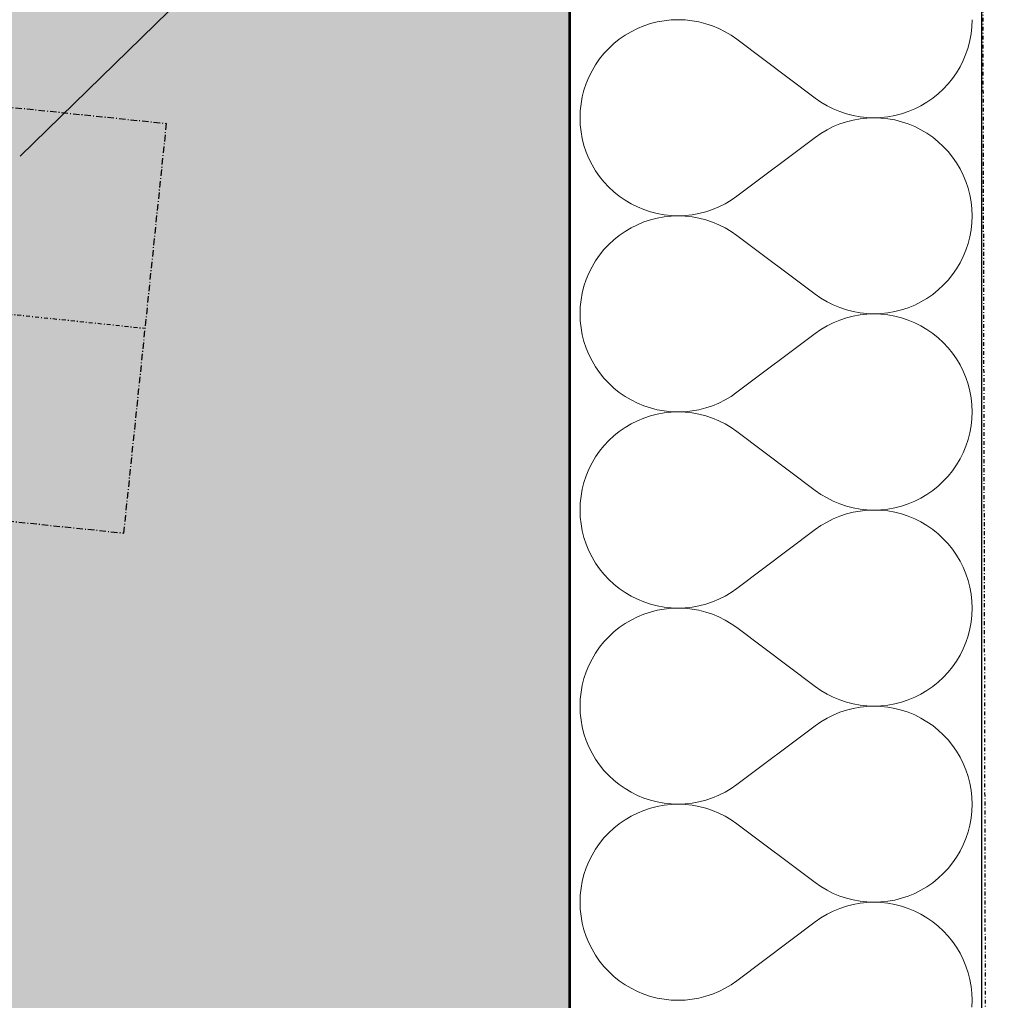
# Model space of a CAD drawing. Header units: millimetres. Extents: x -24674 to 2959, y -2716 to 20653.
# Tile 121 of 161: x -536 to -153, y 7390 to 7771. Entities that reach past the tile are written whole.
import ezdxf

# ---------------------------------------------------------------- set-up
doc = ezdxf.new("R2010")
doc.units = ezdxf.units.MM
doc.header["$MEASUREMENT"] = 0
for name, pattern in [('Wipeout_Contour', [1000, 0, -1000]), ('Čerchovaná', [450, 200, -117.5, 15, -117.5]), ('Čerchovaná M', [4.5, 2.5, -0.85, 0.3, -0.85]), ('Čerchovaná S', [3.5, 1.5, -0.85, 0.3, -0.85])]:
    doc.linetypes.add(name, pattern=pattern)
for name, color, linetype in [('9._POHLED ZÁPADNÍ_1_2D prvky - obecné', 7, 'Continuous'), ('9._POHLED ZÁPADNÍ_1_Nové_Konstrukce - krov', 7, 'Continuous'), ('9._POHLED ZÁPADNÍ_1_Nové_Konstrukce - nosné', 7, 'Continuous'), ('9._POHLED ZÁPADNÍ_1_Nové_Konstrukce – Dělicí čáry vrstev', 7, 'Continuous'), ('9._POHLED ZÁPADNÍ_1_Nové_Výplně - Povrchové', 7, 'Continuous'), ('9._POHLED ZÁPADNÍ_1_Nové_Výplně – Řezové', 7, 'Continuous'), ('9._POHLED ZÁPADNÍ_1_VÝTAH VAR 1', 7, 'Continuous')]:
    doc.layers.add(name, color=color, linetype=linetype)

# ---------------------------------------------------------------- blocks, each defined once
blk = doc.blocks.new('*X22', base_point=(-27719.5, -6043.99))
at = {"layer": '9._POHLED ZÁPADNÍ_1_Nové_Výplně – Řezové', "color": 21, "linetype": 'Continuous', "lineweight": 20, "true_color": 0xffaaaa}
for p, q in [((-256.93, 7763.81), (-226.46, 7740.95)), ((-256.93, 7702.86), (-226.46, 7725.71)), ((-256.93, 7687.62), (-226.46, 7664.76)), ((-256.93, 7626.67), (-226.46, 7649.52)), ((-256.93, 7611.43), (-226.46, 7588.57)), ((-256.93, 7550.48), (-226.46, 7573.33)), ((-256.93, 7535.24), (-226.46, 7512.38)), ((-256.93, 7474.29), (-226.46, 7497.14)), ((-256.93, 7459.05), (-226.46, 7436.19)), ((-256.93, 7398.1), (-226.46, 7420.95))]:
    blk.add_line(p, q, dxfattribs=at)
for centre, start, end in [((-279.79, 7733.33), 53.1301, 306.8699), ((-203.6, 7771.43), 233.1301, 0), ((-203.6, 7695.24), 0, 126.8699), ((-279.79, 7657.14), 53.1301, 306.8699), ((-203.6, 7695.24), 233.1301, 0), ((-203.6, 7619.05), 0, 126.8699), ((-279.79, 7580.95), 53.1301, 306.8699), ((-203.6, 7619.05), 233.1301, 0), ((-203.6, 7542.86), 0, 126.8699), ((-279.79, 7504.76), 53.1301, 306.8699), ((-203.6, 7542.86), 233.1301, 0), ((-203.6, 7466.67), 0, 126.8699), ((-279.79, 7428.57), 53.1301, 306.8699), ((-203.6, 7466.67), 233.1301, 0), ((-203.6, 7390.48), 0, 126.8699), ((-203.6, 7390.48), 233.1301, 0)]:
    blk.add_arc(centre, 38.1, start, end, dxfattribs=at)
blk = doc.blocks.new('*X23', base_point=(-27719.5, -6043.99))
at = {"layer": '9._POHLED ZÁPADNÍ_1_Nové_Výplně – Řezové', "color": 21, "linetype": 'Continuous', "lineweight": 20, "true_color": 0xffaaaa}
for p, q in [((-290.5, 7769.89), (-293.08, 7769.03)), ((-287.87, 7770.56), (-290.5, 7769.89)), ((-285.19, 7771.04), (-287.87, 7770.56)), ((-282.48, 7771.33), (-285.19, 7771.04)), ((-279.76, 7771.43), (-282.48, 7771.33)), ((-277.05, 7771.33), (-279.76, 7771.43)), ((-274.34, 7771.04), (-277.05, 7771.33)), ((-271.66, 7770.55), (-274.34, 7771.04)), ((-269.03, 7769.88), (-271.66, 7770.55)), ((-266.45, 7769.02), (-269.03, 7769.88)), ((-165.6, 7768.71), (-165.5, 7771.43)), ((-298.03, 7766.78), (-300.37, 7765.39)), ((-295.6, 7767.99), (-298.03, 7766.78)), ((-293.08, 7769.03), (-295.6, 7767.99)), ((-263.93, 7767.97), (-266.45, 7769.02)), ((-261.5, 7766.75), (-263.93, 7767.97)), ((-259.16, 7765.36), (-261.5, 7766.75)), ((-166.37, 7763.33), (-165.89, 7766)), ((-165.89, 7766), (-165.6, 7768.71)), ((-304.73, 7762.13), (-306.72, 7760.28)), ((-302.61, 7763.84), (-304.73, 7762.13)), ((-300.37, 7765.39), (-302.61, 7763.84)), ((-256.93, 7763.81), (-259.16, 7765.36)), ((-256.93, 7763.81), (-226.46, 7740.95)), ((-167.05, 7760.69), (-166.37, 7763.33)), ((-308.57, 7758.29), (-310.28, 7756.17)), ((-306.72, 7760.28), (-308.57, 7758.29)), ((-168.95, 7755.6), (-167.91, 7758.11)), ((-167.91, 7758.11), (-167.05, 7760.69)), ((-310.28, 7756.17), (-311.83, 7753.94)), ((-170.17, 7753.16), (-168.95, 7755.6)), ((-313.22, 7751.6), (-314.44, 7749.16)), ((-311.83, 7753.94), (-313.22, 7751.6)), ((-173.11, 7748.59), (-171.56, 7750.83)), ((-171.56, 7750.83), (-170.17, 7753.16)), ((-315.48, 7746.65), (-316.34, 7744.07)), ((-314.44, 7749.16), (-315.48, 7746.65)), ((-176.67, 7744.48), (-174.81, 7746.47)), ((-174.81, 7746.47), (-173.11, 7748.59)), ((-316.34, 7744.07), (-317.01, 7741.43)), ((-180.78, 7740.92), (-178.66, 7742.63)), ((-178.66, 7742.63), (-176.67, 7744.48)), ((-317.5, 7738.76), (-317.79, 7736.05)), ((-317.01, 7741.43), (-317.5, 7738.76)), ((-226.46, 7740.95), (-224.22, 7739.4)), ((-224.22, 7739.4), (-221.88, 7738.01)), ((-185.36, 7737.99), (-183.02, 7739.37)), ((-183.02, 7739.37), (-180.78, 7740.92)), ((-317.79, 7736.05), (-317.88, 7733.33)), ((-221.88, 7738.01), (-219.45, 7736.79)), ((-219.45, 7736.79), (-216.94, 7735.75)), ((-216.94, 7735.75), (-214.36, 7734.88)), ((-214.36, 7734.88), (-211.72, 7734.21)), ((-195.52, 7734.2), (-192.88, 7734.87)), ((-192.88, 7734.87), (-190.3, 7735.73)), ((-190.3, 7735.73), (-187.79, 7736.77)), ((-187.79, 7736.77), (-185.36, 7737.99)), ((-317.88, 7733.33), (-317.79, 7730.61)), ((-214.36, 7731.78), (-216.94, 7730.92)), ((-211.72, 7732.46), (-214.36, 7731.78)), ((-211.72, 7734.21), (-209.05, 7733.72)), ((-209.05, 7732.94), (-211.72, 7732.46)), ((-209.05, 7733.72), (-206.34, 7733.43)), ((-206.34, 7733.23), (-209.05, 7732.94)), ((-206.34, 7733.43), (-203.62, 7733.33)), ((-203.62, 7733.33), (-206.34, 7733.23)), ((-203.62, 7733.33), (-200.9, 7733.43)), ((-200.9, 7733.24), (-203.62, 7733.33)), ((-200.9, 7733.43), (-198.2, 7733.72)), ((-198.2, 7732.95), (-200.9, 7733.24)), ((-198.2, 7733.72), (-195.52, 7734.2)), ((-195.52, 7732.47), (-198.2, 7732.95)), ((-192.88, 7731.8), (-195.52, 7732.47)), ((-190.3, 7730.94), (-192.88, 7731.8)), ((-317.79, 7730.61), (-317.5, 7727.91)), ((-317.5, 7727.91), (-317.01, 7725.23)), ((-224.22, 7727.27), (-226.46, 7725.71)), ((-221.88, 7728.66), (-224.22, 7727.27)), ((-219.45, 7729.88), (-221.88, 7728.66)), ((-216.94, 7730.92), (-219.45, 7729.88)), ((-187.79, 7729.9), (-190.3, 7730.94)), ((-185.36, 7728.68), (-187.79, 7729.9)), ((-183.02, 7727.29), (-185.36, 7728.68)), ((-180.78, 7725.74), (-183.02, 7727.29)), ((-317.01, 7725.23), (-316.34, 7722.6)), ((-256.93, 7702.86), (-226.46, 7725.71)), ((-178.66, 7724.04), (-180.78, 7725.74)), ((-176.67, 7722.18), (-178.66, 7724.04)), ((-316.34, 7722.6), (-315.48, 7720.02)), ((-315.48, 7720.02), (-314.44, 7717.5)), ((-174.81, 7720.19), (-176.67, 7722.18)), ((-173.11, 7718.08), (-174.81, 7720.19)), ((-314.44, 7717.5), (-313.22, 7715.07)), ((-171.56, 7715.84), (-173.11, 7718.08)), ((-170.17, 7713.5), (-171.56, 7715.84)), ((-313.22, 7715.07), (-311.83, 7712.73)), ((-311.83, 7712.73), (-310.28, 7710.5)), ((-168.95, 7711.07), (-170.17, 7713.5)), ((-310.28, 7710.5), (-308.57, 7708.38)), ((-308.57, 7708.38), (-306.72, 7706.39)), ((-167.91, 7708.56), (-168.95, 7711.07)), ((-167.05, 7705.98), (-167.91, 7708.56)), ((-306.72, 7706.39), (-304.73, 7704.53)), ((-304.73, 7704.53), (-302.61, 7702.83)), ((-166.37, 7703.34), (-167.05, 7705.98)), ((-302.61, 7702.83), (-300.37, 7701.28)), ((-300.37, 7701.28), (-298.03, 7699.89)), ((-261.5, 7699.91), (-259.16, 7701.3)), ((-259.16, 7701.3), (-256.93, 7702.86)), ((-165.89, 7700.66), (-166.37, 7703.34)), ((-165.6, 7697.96), (-165.89, 7700.66)), ((-298.03, 7699.89), (-295.6, 7698.67)), ((-295.6, 7698.67), (-293.08, 7697.63)), ((-293.08, 7697.63), (-290.5, 7696.78)), ((-290.5, 7696.78), (-287.87, 7696.1)), ((-271.66, 7696.11), (-269.03, 7696.79)), ((-269.03, 7696.79), (-266.45, 7697.65)), ((-266.45, 7697.65), (-263.93, 7698.69)), ((-263.93, 7698.69), (-261.5, 7699.91)), ((-165.5, 7695.24), (-165.6, 7697.96)), ((-293.08, 7692.84), (-295.6, 7691.8)), ((-290.5, 7693.7), (-293.08, 7692.84)), ((-287.87, 7694.37), (-290.5, 7693.7)), ((-287.87, 7696.1), (-285.19, 7695.62)), ((-285.19, 7694.85), (-287.87, 7694.37)), ((-285.19, 7695.62), (-282.48, 7695.33)), ((-282.48, 7695.14), (-285.19, 7694.85)), ((-282.48, 7695.33), (-279.76, 7695.24)), ((-279.76, 7695.24), (-282.48, 7695.14)), ((-279.76, 7695.24), (-277.05, 7695.34)), ((-277.05, 7695.14), (-279.76, 7695.24)), ((-277.05, 7695.34), (-274.34, 7695.63)), ((-274.34, 7694.85), (-277.05, 7695.14)), ((-274.34, 7695.63), (-271.66, 7696.11)), ((-271.66, 7694.36), (-274.34, 7694.85)), ((-269.03, 7693.69), (-271.66, 7694.36)), ((-266.45, 7692.83), (-269.03, 7693.69)), ((-263.93, 7691.78), (-266.45, 7692.83)), ((-165.6, 7692.52), (-165.5, 7695.24)), ((-300.37, 7689.2), (-302.61, 7687.65)), ((-298.03, 7690.59), (-300.37, 7689.2)), ((-295.6, 7691.8), (-298.03, 7690.59)), ((-261.5, 7690.56), (-263.93, 7691.78)), ((-259.16, 7689.17), (-261.5, 7690.56)), ((-256.93, 7687.62), (-259.16, 7689.17)), ((-166.37, 7687.14), (-165.89, 7689.81)), ((-165.89, 7689.81), (-165.6, 7692.52)), ((-304.73, 7685.94), (-306.72, 7684.09)), ((-302.61, 7687.65), (-304.73, 7685.94)), ((-256.93, 7687.62), (-226.46, 7664.76)), ((-167.05, 7684.5), (-166.37, 7687.14)), ((-308.57, 7682.1), (-310.28, 7679.98)), ((-306.72, 7684.09), (-308.57, 7682.1)), ((-168.95, 7679.41), (-167.91, 7681.92)), ((-167.91, 7681.92), (-167.05, 7684.5)), ((-311.83, 7677.75), (-313.22, 7675.41)), ((-310.28, 7679.98), (-311.83, 7677.75)), ((-170.17, 7676.97), (-168.95, 7679.41)), ((-313.22, 7675.41), (-314.44, 7672.97)), ((-173.11, 7672.4), (-171.56, 7674.63)), ((-171.56, 7674.63), (-170.17, 7676.97)), ((-315.48, 7670.46), (-316.34, 7667.88)), ((-314.44, 7672.97), (-315.48, 7670.46)), ((-176.67, 7668.29), (-174.81, 7670.28)), ((-174.81, 7670.28), (-173.11, 7672.4)), ((-316.34, 7667.88), (-317.01, 7665.24)), ((-180.78, 7664.73), (-178.66, 7666.44)), ((-178.66, 7666.44), (-176.67, 7668.29)), ((-317.5, 7662.57), (-317.79, 7659.86)), ((-317.01, 7665.24), (-317.5, 7662.57)), ((-226.46, 7664.76), (-224.22, 7663.21)), ((-224.22, 7663.21), (-221.88, 7661.82)), ((-185.36, 7661.79), (-183.02, 7663.18)), ((-183.02, 7663.18), (-180.78, 7664.73)), ((-317.79, 7659.86), (-317.88, 7657.14)), ((-221.88, 7661.82), (-219.45, 7660.6)), ((-219.45, 7660.6), (-216.94, 7659.56)), ((-216.94, 7659.56), (-214.36, 7658.69)), ((-214.36, 7658.69), (-211.72, 7658.02)), ((-195.52, 7658.01), (-192.88, 7658.68)), ((-192.88, 7658.68), (-190.3, 7659.54)), ((-190.3, 7659.54), (-187.79, 7660.58)), ((-187.79, 7660.58), (-185.36, 7661.79)), ((-317.88, 7657.14), (-317.79, 7654.42)), ((-216.94, 7654.73), (-219.45, 7653.69)), ((-214.36, 7655.59), (-216.94, 7654.73)), ((-211.72, 7656.27), (-214.36, 7655.59)), ((-211.72, 7658.02), (-209.05, 7657.53)), ((-209.05, 7656.75), (-211.72, 7656.27)), ((-209.05, 7657.53), (-206.34, 7657.24)), ((-206.34, 7657.04), (-209.05, 7656.75)), ((-206.34, 7657.24), (-203.62, 7657.14)), ((-203.62, 7657.14), (-206.34, 7657.04)), ((-203.62, 7657.14), (-200.9, 7657.24)), ((-200.9, 7657.05), (-203.62, 7657.14)), ((-200.9, 7657.24), (-198.2, 7657.53)), ((-198.2, 7656.76), (-200.9, 7657.05)), ((-198.2, 7657.53), (-195.52, 7658.01)), ((-195.52, 7656.28), (-198.2, 7656.76)), ((-192.88, 7655.61), (-195.52, 7656.28)), ((-190.3, 7654.75), (-192.88, 7655.61)), ((-187.79, 7653.71), (-190.3, 7654.75)), ((-317.79, 7654.42), (-317.5, 7651.72)), ((-317.5, 7651.72), (-317.01, 7649.04)), ((-224.22, 7651.08), (-226.46, 7649.52)), ((-221.88, 7652.47), (-224.22, 7651.08)), ((-219.45, 7653.69), (-221.88, 7652.47)), ((-185.36, 7652.49), (-187.79, 7653.71)), ((-183.02, 7651.1), (-185.36, 7652.49)), ((-180.78, 7649.55), (-183.02, 7651.1)), ((-317.01, 7649.04), (-316.34, 7646.41)), ((-256.93, 7626.67), (-226.46, 7649.52)), ((-178.66, 7647.85), (-180.78, 7649.55)), ((-176.67, 7645.99), (-178.66, 7647.85)), ((-316.34, 7646.41), (-315.48, 7643.82)), ((-315.48, 7643.82), (-314.44, 7641.31)), ((-174.81, 7644), (-176.67, 7645.99)), ((-173.11, 7641.89), (-174.81, 7644)), ((-314.44, 7641.31), (-313.22, 7638.88)), ((-171.56, 7639.65), (-173.11, 7641.89)), ((-170.17, 7637.31), (-171.56, 7639.65)), ((-313.22, 7638.88), (-311.83, 7636.54)), ((-311.83, 7636.54), (-310.28, 7634.31)), ((-168.95, 7634.88), (-170.17, 7637.31)), ((-310.28, 7634.31), (-308.57, 7632.19)), ((-308.57, 7632.19), (-306.72, 7630.2)), ((-167.91, 7632.37), (-168.95, 7634.88)), ((-167.05, 7629.78), (-167.91, 7632.37)), ((-306.72, 7630.2), (-304.73, 7628.34)), ((-304.73, 7628.34), (-302.61, 7626.64)), ((-166.37, 7627.15), (-167.05, 7629.78)), ((-302.61, 7626.64), (-300.37, 7625.09)), ((-300.37, 7625.09), (-298.03, 7623.7)), ((-261.5, 7623.72), (-259.16, 7625.11)), ((-259.16, 7625.11), (-256.93, 7626.67)), ((-165.89, 7624.47), (-166.37, 7627.15)), ((-165.6, 7621.77), (-165.89, 7624.47)), ((-298.03, 7623.7), (-295.6, 7622.48)), ((-295.6, 7622.48), (-293.08, 7621.44)), ((-293.08, 7621.44), (-290.5, 7620.59)), ((-290.5, 7620.59), (-287.87, 7619.91)), ((-271.66, 7619.92), (-269.03, 7620.6)), ((-269.03, 7620.6), (-266.45, 7621.46)), ((-266.45, 7621.46), (-263.93, 7622.5)), ((-263.93, 7622.5), (-261.5, 7623.72)), ((-165.5, 7619.05), (-165.6, 7621.77)), ((-293.08, 7616.65), (-295.6, 7615.61)), ((-290.5, 7617.51), (-293.08, 7616.65)), ((-287.87, 7618.18), (-290.5, 7617.51)), ((-287.87, 7619.91), (-285.19, 7619.43)), ((-285.19, 7618.66), (-287.87, 7618.18)), ((-285.19, 7619.43), (-282.48, 7619.14)), ((-282.48, 7618.95), (-285.19, 7618.66)), ((-282.48, 7619.14), (-279.76, 7619.05)), ((-279.76, 7619.05), (-282.48, 7618.95)), ((-279.76, 7619.05), (-277.05, 7619.15)), ((-277.05, 7618.95), (-279.76, 7619.05)), ((-277.05, 7619.15), (-274.34, 7619.44)), ((-274.34, 7618.66), (-277.05, 7618.95)), ((-274.34, 7619.44), (-271.66, 7619.92)), ((-271.66, 7618.17), (-274.34, 7618.66)), ((-269.03, 7617.5), (-271.66, 7618.17)), ((-266.45, 7616.64), (-269.03, 7617.5)), ((-263.93, 7615.59), (-266.45, 7616.64)), ((-165.89, 7613.62), (-165.6, 7616.33)), ((-165.6, 7616.33), (-165.5, 7619.05)), ((-300.37, 7613.01), (-302.61, 7611.46)), ((-298.03, 7614.4), (-300.37, 7613.01)), ((-295.6, 7615.61), (-298.03, 7614.4)), ((-261.5, 7614.37), (-263.93, 7615.59)), ((-259.16, 7612.98), (-261.5, 7614.37)), ((-256.93, 7611.43), (-259.16, 7612.98)), ((-166.37, 7610.95), (-165.89, 7613.62)), ((-304.73, 7609.75), (-306.72, 7607.9)), ((-302.61, 7611.46), (-304.73, 7609.75)), ((-256.93, 7611.43), (-226.46, 7588.57)), ((-167.05, 7608.31), (-166.37, 7610.95)), ((-308.57, 7605.91), (-310.28, 7603.79)), ((-306.72, 7607.9), (-308.57, 7605.91)), ((-168.95, 7603.22), (-167.91, 7605.73)), ((-167.91, 7605.73), (-167.05, 7608.31)), ((-311.83, 7601.56), (-313.22, 7599.22)), ((-310.28, 7603.79), (-311.83, 7601.56)), ((-170.17, 7600.78), (-168.95, 7603.22)), ((-313.22, 7599.22), (-314.44, 7596.78)), ((-173.11, 7596.21), (-171.56, 7598.44)), ((-171.56, 7598.44), (-170.17, 7600.78)), ((-315.48, 7594.27), (-316.34, 7591.69)), ((-314.44, 7596.78), (-315.48, 7594.27)), ((-176.67, 7592.1), (-174.81, 7594.09)), ((-174.81, 7594.09), (-173.11, 7596.21)), ((-316.34, 7591.69), (-317.01, 7589.05)), ((-180.78, 7588.54), (-178.66, 7590.25)), ((-178.66, 7590.25), (-176.67, 7592.1)), ((-317.5, 7586.38), (-317.79, 7583.67)), ((-317.01, 7589.05), (-317.5, 7586.38)), ((-226.46, 7588.57), (-224.22, 7587.02)), ((-224.22, 7587.02), (-221.88, 7585.63)), ((-221.88, 7585.63), (-219.45, 7584.41)), ((-187.79, 7584.39), (-185.36, 7585.6)), ((-185.36, 7585.6), (-183.02, 7586.99)), ((-183.02, 7586.99), (-180.78, 7588.54)), ((-317.79, 7583.67), (-317.88, 7580.95)), ((-219.45, 7584.41), (-216.94, 7583.36)), ((-216.94, 7583.36), (-214.36, 7582.5)), ((-214.36, 7582.5), (-211.72, 7581.83)), ((-211.72, 7581.83), (-209.05, 7581.34)), ((-198.2, 7581.34), (-195.52, 7581.82)), ((-195.52, 7581.82), (-192.88, 7582.49)), ((-192.88, 7582.49), (-190.3, 7583.35)), ((-190.3, 7583.35), (-187.79, 7584.39)), ((-317.88, 7580.95), (-317.79, 7578.23)), ((-317.79, 7578.23), (-317.5, 7575.53)), ((-216.94, 7578.54), (-219.45, 7577.5)), ((-214.36, 7579.4), (-216.94, 7578.54)), ((-211.72, 7580.08), (-214.36, 7579.4)), ((-209.05, 7580.56), (-211.72, 7580.08)), ((-209.05, 7581.34), (-206.34, 7581.05)), ((-206.34, 7580.85), (-209.05, 7580.56)), ((-206.34, 7581.05), (-203.62, 7580.95)), ((-203.62, 7580.95), (-206.34, 7580.85)), ((-203.62, 7580.95), (-200.9, 7581.05)), ((-200.9, 7580.86), (-203.62, 7580.95)), ((-200.9, 7581.05), (-198.2, 7581.34)), ((-198.2, 7580.57), (-200.9, 7580.86)), ((-195.52, 7580.09), (-198.2, 7580.57)), ((-192.88, 7579.41), (-195.52, 7580.09)), ((-190.3, 7578.56), (-192.88, 7579.41)), ((-187.79, 7577.52), (-190.3, 7578.56)), ((-317.5, 7575.53), (-317.01, 7572.85)), ((-224.22, 7574.89), (-226.46, 7573.33)), ((-221.88, 7576.28), (-224.22, 7574.89)), ((-219.45, 7577.5), (-221.88, 7576.28)), ((-185.36, 7576.3), (-187.79, 7577.52)), ((-183.02, 7574.91), (-185.36, 7576.3)), ((-180.78, 7573.36), (-183.02, 7574.91)), ((-317.01, 7572.85), (-316.34, 7570.22)), ((-256.93, 7550.48), (-226.46, 7573.33)), ((-178.66, 7571.66), (-180.78, 7573.36)), ((-176.67, 7569.8), (-178.66, 7571.66)), ((-316.34, 7570.22), (-315.48, 7567.63)), ((-315.48, 7567.63), (-314.44, 7565.12)), ((-174.81, 7567.81), (-176.67, 7569.8)), ((-173.11, 7565.69), (-174.81, 7567.81)), ((-314.44, 7565.12), (-313.22, 7562.69)), ((-313.22, 7562.69), (-311.83, 7560.35)), ((-171.56, 7563.46), (-173.11, 7565.69)), ((-170.17, 7561.12), (-171.56, 7563.46)), ((-311.83, 7560.35), (-310.28, 7558.11)), ((-168.95, 7558.69), (-170.17, 7561.12)), ((-310.28, 7558.11), (-308.57, 7556)), ((-308.57, 7556), (-306.72, 7554.01)), ((-167.91, 7556.18), (-168.95, 7558.69)), ((-167.05, 7553.59), (-167.91, 7556.18)), ((-306.72, 7554.01), (-304.73, 7552.15)), ((-304.73, 7552.15), (-302.61, 7550.45)), ((-166.37, 7550.96), (-167.05, 7553.59)), ((-302.61, 7550.45), (-300.37, 7548.9)), ((-300.37, 7548.9), (-298.03, 7547.51)), ((-298.03, 7547.51), (-295.6, 7546.29)), ((-263.93, 7546.31), (-261.5, 7547.53)), ((-261.5, 7547.53), (-259.16, 7548.92)), ((-259.16, 7548.92), (-256.93, 7550.48)), ((-165.89, 7548.28), (-166.37, 7550.96)), ((-165.6, 7545.58), (-165.89, 7548.28)), ((-295.6, 7546.29), (-293.08, 7545.25)), ((-293.08, 7545.25), (-290.5, 7544.39)), ((-290.5, 7544.39), (-287.87, 7543.72)), ((-287.87, 7543.72), (-285.19, 7543.24)), ((-274.34, 7543.25), (-271.66, 7543.73)), ((-271.66, 7543.73), (-269.03, 7544.41)), ((-269.03, 7544.41), (-266.45, 7545.27)), ((-266.45, 7545.27), (-263.93, 7546.31)), ((-165.5, 7542.86), (-165.6, 7545.58)), ((-293.08, 7540.46), (-295.6, 7539.42)), ((-290.5, 7541.32), (-293.08, 7540.46)), ((-287.87, 7541.99), (-290.5, 7541.32)), ((-285.19, 7542.47), (-287.87, 7541.99)), ((-285.19, 7543.24), (-282.48, 7542.95)), ((-282.48, 7542.76), (-285.19, 7542.47)), ((-282.48, 7542.95), (-279.76, 7542.86)), ((-279.76, 7542.86), (-282.48, 7542.76)), ((-279.76, 7542.86), (-277.05, 7542.96)), ((-277.05, 7542.76), (-279.76, 7542.86)), ((-277.05, 7542.96), (-274.34, 7543.25)), ((-274.34, 7542.47), (-277.05, 7542.76)), ((-271.66, 7541.98), (-274.34, 7542.47)), ((-269.03, 7541.31), (-271.66, 7541.98)), ((-266.45, 7540.44), (-269.03, 7541.31)), ((-263.93, 7539.4), (-266.45, 7540.44)), ((-165.89, 7537.43), (-165.6, 7540.14)), ((-165.6, 7540.14), (-165.5, 7542.86)), ((-300.37, 7536.82), (-302.61, 7535.27)), ((-298.03, 7538.21), (-300.37, 7536.82)), ((-295.6, 7539.42), (-298.03, 7538.21)), ((-261.5, 7538.18), (-263.93, 7539.4)), ((-259.16, 7536.79), (-261.5, 7538.18)), ((-256.93, 7535.24), (-259.16, 7536.79)), ((-166.37, 7534.76), (-165.89, 7537.43)), ((-304.73, 7533.56), (-306.72, 7531.71)), ((-302.61, 7535.27), (-304.73, 7533.56)), ((-256.93, 7535.24), (-226.46, 7512.38)), ((-167.91, 7529.54), (-167.05, 7532.12)), ((-167.05, 7532.12), (-166.37, 7534.76)), ((-308.57, 7529.72), (-310.28, 7527.6)), ((-306.72, 7531.71), (-308.57, 7529.72)), ((-168.95, 7527.03), (-167.91, 7529.54)), ((-311.83, 7525.37), (-313.22, 7523.03)), ((-310.28, 7527.6), (-311.83, 7525.37)), ((-171.56, 7522.25), (-170.17, 7524.59)), ((-170.17, 7524.59), (-168.95, 7527.03)), ((-314.44, 7520.59), (-315.48, 7518.08)), ((-313.22, 7523.03), (-314.44, 7520.59)), ((-173.11, 7520.02), (-171.56, 7522.25)), ((-315.48, 7518.08), (-316.34, 7515.5)), ((-176.67, 7515.91), (-174.81, 7517.9)), ((-174.81, 7517.9), (-173.11, 7520.02)), ((-316.34, 7515.5), (-317.01, 7512.86)), ((-180.78, 7512.35), (-178.66, 7514.06)), ((-178.66, 7514.06), (-176.67, 7515.91)), ((-317.5, 7510.19), (-317.79, 7507.48)), ((-317.01, 7512.86), (-317.5, 7510.19)), ((-226.46, 7512.38), (-224.22, 7510.83)), ((-224.22, 7510.83), (-221.88, 7509.44)), ((-221.88, 7509.44), (-219.45, 7508.22)), ((-187.79, 7508.2), (-185.36, 7509.41)), ((-185.36, 7509.41), (-183.02, 7510.8)), ((-183.02, 7510.8), (-180.78, 7512.35)), ((-317.79, 7507.48), (-317.88, 7504.76)), ((-219.45, 7508.22), (-216.94, 7507.17)), ((-216.94, 7507.17), (-214.36, 7506.31)), ((-214.36, 7506.31), (-211.72, 7505.64)), ((-211.72, 7505.64), (-209.05, 7505.15)), ((-198.2, 7505.15), (-195.52, 7505.63)), ((-195.52, 7505.63), (-192.88, 7506.3)), ((-192.88, 7506.3), (-190.3, 7507.16)), ((-190.3, 7507.16), (-187.79, 7508.2)), ((-317.88, 7504.76), (-317.79, 7502.04)), ((-317.79, 7502.04), (-317.5, 7499.34)), ((-216.94, 7502.35), (-219.45, 7501.31)), ((-214.36, 7503.21), (-216.94, 7502.35)), ((-211.72, 7503.89), (-214.36, 7503.21)), ((-209.05, 7504.37), (-211.72, 7503.89)), ((-209.05, 7505.15), (-206.34, 7504.86)), ((-206.34, 7504.66), (-209.05, 7504.37)), ((-206.34, 7504.86), (-203.62, 7504.76)), ((-203.62, 7504.76), (-206.34, 7504.66)), ((-203.62, 7504.76), (-200.9, 7504.86)), ((-200.9, 7504.67), (-203.62, 7504.76)), ((-200.9, 7504.86), (-198.2, 7505.15)), ((-198.2, 7504.38), (-200.9, 7504.67)), ((-195.52, 7503.9), (-198.2, 7504.38)), ((-192.88, 7503.22), (-195.52, 7503.9)), ((-190.3, 7502.37), (-192.88, 7503.22)), ((-187.79, 7501.33), (-190.3, 7502.37)), ((-317.5, 7499.34), (-317.01, 7496.66)), ((-224.22, 7498.7), (-226.46, 7497.14)), ((-221.88, 7500.09), (-224.22, 7498.7)), ((-219.45, 7501.31), (-221.88, 7500.09)), ((-185.36, 7500.11), (-187.79, 7501.33)), ((-183.02, 7498.72), (-185.36, 7500.11)), ((-180.78, 7497.17), (-183.02, 7498.72)), ((-317.01, 7496.66), (-316.34, 7494.02)), ((-316.34, 7494.02), (-315.48, 7491.44)), ((-256.93, 7474.29), (-226.46, 7497.14)), ((-178.66, 7495.47), (-180.78, 7497.17)), ((-176.67, 7493.61), (-178.66, 7495.47)), ((-315.48, 7491.44), (-314.44, 7488.93)), ((-174.81, 7491.62), (-176.67, 7493.61)), ((-173.11, 7489.5), (-174.81, 7491.62)), ((-314.44, 7488.93), (-313.22, 7486.5)), ((-313.22, 7486.5), (-311.83, 7484.16)), ((-171.56, 7487.27), (-173.11, 7489.5)), ((-170.17, 7484.93), (-171.56, 7487.27)), ((-311.83, 7484.16), (-310.28, 7481.92)), ((-168.95, 7482.5), (-170.17, 7484.93)), ((-167.91, 7479.98), (-168.95, 7482.5)), ((-310.28, 7481.92), (-308.57, 7479.81)), ((-308.57, 7479.81), (-306.72, 7477.82)), ((-167.05, 7477.4), (-167.91, 7479.98)), ((-306.72, 7477.82), (-304.73, 7475.96)), ((-304.73, 7475.96), (-302.61, 7474.26)), ((-166.37, 7474.77), (-167.05, 7477.4)), ((-165.89, 7472.09), (-166.37, 7474.77)), ((-302.61, 7474.26), (-300.37, 7472.71)), ((-300.37, 7472.71), (-298.03, 7471.32)), ((-298.03, 7471.32), (-295.6, 7470.1)), ((-263.93, 7470.12), (-261.5, 7471.34)), ((-261.5, 7471.34), (-259.16, 7472.73)), ((-259.16, 7472.73), (-256.93, 7474.29)), ((-165.6, 7469.39), (-165.89, 7472.09)), ((-295.6, 7470.1), (-293.08, 7469.06)), ((-293.08, 7469.06), (-290.5, 7468.2)), ((-290.5, 7468.2), (-287.87, 7467.53)), ((-287.87, 7467.53), (-285.19, 7467.05)), ((-285.19, 7467.05), (-282.48, 7466.76)), ((-277.05, 7466.77), (-274.34, 7467.06)), ((-274.34, 7467.06), (-271.66, 7467.54)), ((-271.66, 7467.54), (-269.03, 7468.22)), ((-269.03, 7468.22), (-266.45, 7469.08)), ((-266.45, 7469.08), (-263.93, 7470.12)), ((-165.5, 7466.67), (-165.6, 7469.39)), ((-295.6, 7463.23), (-298.03, 7462.01)), ((-293.08, 7464.27), (-295.6, 7463.23)), ((-290.5, 7465.13), (-293.08, 7464.27)), ((-287.87, 7465.8), (-290.5, 7465.13)), ((-285.19, 7466.28), (-287.87, 7465.8)), ((-282.48, 7466.57), (-285.19, 7466.28)), ((-282.48, 7466.76), (-279.76, 7466.67)), ((-279.76, 7466.67), (-282.48, 7466.57)), ((-279.76, 7466.67), (-277.05, 7466.77)), ((-277.05, 7466.57), (-279.76, 7466.67)), ((-274.34, 7466.28), (-277.05, 7466.57)), ((-271.66, 7465.79), (-274.34, 7466.28)), ((-269.03, 7465.12), (-271.66, 7465.79)), ((-266.45, 7464.25), (-269.03, 7465.12)), ((-263.93, 7463.21), (-266.45, 7464.25)), ((-261.5, 7461.99), (-263.93, 7463.21)), ((-165.89, 7461.24), (-165.6, 7463.95)), ((-165.6, 7463.95), (-165.5, 7466.67)), ((-300.37, 7460.63), (-302.61, 7459.08)), ((-298.03, 7462.01), (-300.37, 7460.63)), ((-259.16, 7460.6), (-261.5, 7461.99)), ((-256.93, 7459.05), (-259.16, 7460.6)), ((-166.37, 7458.57), (-165.89, 7461.24)), ((-306.72, 7455.52), (-308.57, 7453.53)), ((-304.73, 7457.37), (-306.72, 7455.52)), ((-302.61, 7459.08), (-304.73, 7457.37)), ((-256.93, 7459.05), (-226.46, 7436.19)), ((-167.91, 7453.35), (-167.05, 7455.93)), ((-167.05, 7455.93), (-166.37, 7458.57)), ((-308.57, 7453.53), (-310.28, 7451.41)), ((-168.95, 7450.84), (-167.91, 7453.35)), ((-311.83, 7449.17), (-313.22, 7446.84)), ((-310.28, 7451.41), (-311.83, 7449.17)), ((-171.56, 7446.06), (-170.17, 7448.4)), ((-170.17, 7448.4), (-168.95, 7450.84)), ((-314.44, 7444.4), (-315.48, 7441.89)), ((-313.22, 7446.84), (-314.44, 7444.4)), ((-173.11, 7443.83), (-171.56, 7446.06)), ((-315.48, 7441.89), (-316.34, 7439.31)), ((-176.67, 7439.72), (-174.81, 7441.71)), ((-174.81, 7441.71), (-173.11, 7443.83)), ((-317.01, 7436.67), (-317.5, 7434)), ((-316.34, 7439.31), (-317.01, 7436.67)), ((-180.78, 7436.16), (-178.66, 7437.87)), ((-178.66, 7437.87), (-176.67, 7439.72)), ((-317.5, 7434), (-317.79, 7431.29)), ((-226.46, 7436.19), (-224.22, 7434.64)), ((-224.22, 7434.64), (-221.88, 7433.25)), ((-221.88, 7433.25), (-219.45, 7432.03)), ((-187.79, 7432.01), (-185.36, 7433.22)), ((-185.36, 7433.22), (-183.02, 7434.61)), ((-183.02, 7434.61), (-180.78, 7436.16)), ((-317.79, 7431.29), (-317.88, 7428.57)), ((-219.45, 7432.03), (-216.94, 7430.98)), ((-216.94, 7430.98), (-214.36, 7430.12)), ((-214.36, 7430.12), (-211.72, 7429.45)), ((-211.72, 7429.45), (-209.05, 7428.96)), ((-209.05, 7428.96), (-206.34, 7428.67)), ((-206.34, 7428.67), (-203.62, 7428.57)), ((-200.9, 7428.67), (-198.2, 7428.96)), ((-198.2, 7428.96), (-195.52, 7429.44)), ((-195.52, 7429.44), (-192.88, 7430.11)), ((-192.88, 7430.11), (-190.3, 7430.97)), ((-190.3, 7430.97), (-187.79, 7432.01)), ((-317.88, 7428.57), (-317.79, 7425.85)), ((-317.79, 7425.85), (-317.5, 7423.15)), ((-219.45, 7425.12), (-221.88, 7423.9)), ((-216.94, 7426.16), (-219.45, 7425.12)), ((-214.36, 7427.02), (-216.94, 7426.16)), ((-211.72, 7427.69), (-214.36, 7427.02)), ((-209.05, 7428.18), (-211.72, 7427.69)), ((-206.34, 7428.47), (-209.05, 7428.18)), ((-203.62, 7428.57), (-206.34, 7428.47)), ((-203.62, 7428.57), (-200.9, 7428.67)), ((-200.9, 7428.48), (-203.62, 7428.57)), ((-198.2, 7428.19), (-200.9, 7428.48)), ((-195.52, 7427.71), (-198.2, 7428.19)), ((-192.88, 7427.03), (-195.52, 7427.71)), ((-190.3, 7426.18), (-192.88, 7427.03)), ((-187.79, 7425.14), (-190.3, 7426.18)), ((-185.36, 7423.92), (-187.79, 7425.14)), ((-317.5, 7423.15), (-317.01, 7420.47)), ((-224.22, 7422.51), (-226.46, 7420.95)), ((-221.88, 7423.9), (-224.22, 7422.51)), ((-183.02, 7422.53), (-185.36, 7423.92)), ((-180.78, 7420.98), (-183.02, 7422.53)), ((-317.01, 7420.47), (-316.34, 7417.83)), ((-316.34, 7417.83), (-315.48, 7415.25)), ((-256.93, 7398.1), (-226.46, 7420.95)), ((-178.66, 7419.28), (-180.78, 7420.98)), ((-176.67, 7417.42), (-178.66, 7419.28)), ((-174.81, 7415.43), (-176.67, 7417.42)), ((-315.48, 7415.25), (-314.44, 7412.74)), ((-173.11, 7413.31), (-174.81, 7415.43)), ((-314.44, 7412.74), (-313.22, 7410.31)), ((-313.22, 7410.31), (-311.83, 7407.97)), ((-171.56, 7411.08), (-173.11, 7413.31)), ((-170.17, 7408.74), (-171.56, 7411.08)), ((-311.83, 7407.97), (-310.28, 7405.73)), ((-310.28, 7405.73), (-308.57, 7403.62)), ((-168.95, 7406.31), (-170.17, 7408.74)), ((-167.91, 7403.79), (-168.95, 7406.31)), ((-308.57, 7403.62), (-306.72, 7401.63)), ((-167.05, 7401.21), (-167.91, 7403.79)), ((-306.72, 7401.63), (-304.73, 7399.77)), ((-304.73, 7399.77), (-302.61, 7398.07)), ((-302.61, 7398.07), (-300.37, 7396.52)), ((-259.16, 7396.54), (-256.93, 7398.1)), ((-166.37, 7398.58), (-167.05, 7401.21)), ((-165.89, 7395.9), (-166.37, 7398.58)), ((-300.37, 7396.52), (-298.03, 7395.13)), ((-298.03, 7395.13), (-295.6, 7393.91)), ((-263.93, 7393.93), (-261.5, 7395.15)), ((-261.5, 7395.15), (-259.16, 7396.54)), ((-165.6, 7393.19), (-165.89, 7395.9)), ((-295.6, 7393.91), (-293.08, 7392.87)), ((-293.08, 7392.87), (-290.5, 7392.01)), ((-290.5, 7392.01), (-287.87, 7391.34)), ((-287.87, 7391.34), (-285.19, 7390.86)), ((-285.19, 7390.86), (-282.48, 7390.57)), ((-282.48, 7390.57), (-279.76, 7390.48)), ((-279.76, 7390.48), (-277.05, 7390.58)), ((-277.05, 7390.58), (-274.34, 7390.87)), ((-274.34, 7390.87), (-271.66, 7391.35)), ((-271.66, 7391.35), (-269.03, 7392.03)), ((-269.03, 7392.03), (-266.45, 7392.89)), ((-266.45, 7392.89), (-263.93, 7393.93)), ((-165.5, 7390.48), (-165.6, 7393.19)), ((-165.6, 7387.76), (-165.5, 7390.48))]:
    blk.add_line(p, q, dxfattribs=at)

msp = doc.modelspace()

# ---------------------------------------------------------------- linework, layer by layer
at = {"layer": '9._POHLED ZÁPADNÍ_1_Nové_Konstrukce - krov', "color": 1, "linetype": 'Čerchovaná M', "lineweight": 25}
for p, q in [((-15660.97, 9312.86), (-478.6, 7731.13)), ((-15677.55, 9153.72), (-495.18, 7571.99)), ((-495.18, 7571.99), (-478.6, 7731.13))]:
    msp.add_line(p, q, dxfattribs=at)
at = {"layer": '9._POHLED ZÁPADNÍ_1_Nové_Konstrukce - krov', "color": 1, "linetype": 'Čerchovaná S', "lineweight": 25}
msp.add_line((-15669.26, 9233.29), (-486.89, 7651.56), dxfattribs=at)

# ---------------------------------------------------------------- wipeouts: each hides what was drawn before it
at = {"color": 254, "linetype": 'Wipeout_Contour', "lineweight": 0, "ltscale": 36793.983046}
msp.add_wipeout([(-161.69, 351.47), (-161.69, 17956.84), (-321.69, 17969.56), (-321.69, 351.48)], dxfattribs=at).dxf.layer = '9._POHLED ZÁPADNÍ_1_Nové_Výplně - Povrchové'

# ---------------------------------------------------------------- next in the draw order: hatches: boundary and pattern name
at = {"layer": '9._POHLED ZÁPADNÍ_1_Nové_Výplně – Řezové', "linetype": 'Continuous', "lineweight": 0, "true_color": 0xf2b2b2}
for points in [[(-322.11, 8005.94), (-702.11, 8005.93), (-702.1, 7671.73), (-322.1, 7632.06)], [(-322.1, 7632.06), (-702.1, 7671.73), (-702.1, 7596.33), (-322.1, 7556.65)], [(-702.1, 7596.33), (-702.01, 4499.13), (-322.01, 4499.14), (-322.1, 7556.65)]]:
    msp.add_hatch(color=9, dxfattribs=at).paths.add_polyline_path(points)

# ---------------------------------------------------------------- next in the draw order: linework, layer by layer
at = {"layer": '9._POHLED ZÁPADNÍ_1_Nové_Konstrukce - nosné', "color": 1, "linetype": 'Continuous', "lineweight": 25, "flags": 128}
for points in [[(-161.69, 351.47), (-161.69, 18117.35)], [(-161.69, 351.47), (-161.69, 18117.35)], [(-321.69, 17969.56), (-321.69, 351.48)], [(-321.69, 17969.56), (-321.69, 351.48)], [(-322.1, 7632.06), (-322.11, 8005.94)], [(-322.01, 4499.14), (-322.1, 7556.65)]]:
    msp.add_lwpolyline(points, dxfattribs=at)
at = {"layer": '9._POHLED ZÁPADNÍ_1_Nové_Konstrukce – Dělicí čáry vrstev', "color": 1, "linetype": 'Continuous', "lineweight": 25}
msp.add_line((-322.1, 7556.65), (-322.1, 7632.06), dxfattribs=at)

# ---------------------------------------------------------------- next in the draw order: wipeouts: each hides what was drawn before it
at = {"color": 254, "linetype": 'Wipeout_Contour', "lineweight": 0, "ltscale": 44942.732142}
msp.add_wipeout([(-321.69, 17969.56), (-321.69, 4499.14), (-161.69, 4499.14), (-161.69, 17956.84)], dxfattribs=at).dxf.layer = '9._POHLED ZÁPADNÍ_1_Nové_Výplně – Řezové'

# ---------------------------------------------------------------- next in the draw order: block references
at = {"layer": '9._POHLED ZÁPADNÍ_1_VÝTAH VAR 1', "color": 9, "linetype": 'Continuous', "lineweight": 13}
msp.add_blockref('*X22', (-27719.5, -6043.99), dxfattribs=at)

# ---------------------------------------------------------------- next in the draw order: wipeouts: each hides what was drawn before it
at = {"color": 254, "linetype": 'Wipeout_Contour', "lineweight": 0, "ltscale": 22840.512384}
msp.add_wipeout([(-322.1, 7556.65), (-314, 7631.22), (-322.1, 7632.06)], dxfattribs=at).dxf.layer = '9._POHLED ZÁPADNÍ_1_Nové_Výplně – Řezové'

# ---------------------------------------------------------------- next in the draw order: hatches: boundary and pattern name
at = {"layer": '9._POHLED ZÁPADNÍ_1_Nové_Výplně – Řezové', "linetype": 'Continuous', "lineweight": 20, "true_color": 0xffaaaa}
h = msp.add_hatch(dxfattribs=at)
h.set_pattern_fill('Sádra_0001', color=21, style=0, pattern_type=2)
h.set_pattern_definition([(0, (0, -9e-13), (0, 37.5), [0, -37.5])])
h.paths.add_polyline_path([(-322.1, 7556.65), (-314, 7631.22), (-322.1, 7632.06)])

# ---------------------------------------------------------------- next in the draw order: linework, layer by layer
at = {"layer": '9._POHLED ZÁPADNÍ_1_Nové_Konstrukce - nosné', "color": 1, "linetype": 'Continuous', "lineweight": 25, "flags": 128}
msp.add_lwpolyline([(-314, 7631.22), (-322.1, 7632.06)], dxfattribs=at)
at = {"layer": '9._POHLED ZÁPADNÍ_1_Nové_Konstrukce – Dělicí čáry vrstev', "color": 1, "linetype": 'Continuous', "lineweight": 25}
msp.add_line((-322.1, 7556.65), (-322.1, 7632.06), dxfattribs=at)

# ---------------------------------------------------------------- next in the draw order: wipeouts: each hides what was drawn before it
at = {"color": 254, "linetype": 'Wipeout_Contour', "lineweight": 0, "ltscale": 25427.667381}
msp.add_wipeout([(-321.69, 4497.65), (-161.69, 4497.65), (-161.69, 8205.02), (-321.69, 8205.02)], dxfattribs=at).dxf.layer = '9._POHLED ZÁPADNÍ_1_Nové_Výplně – Řezové'

# ---------------------------------------------------------------- next in the draw order: linework, layer by layer
at = {"layer": '9._POHLED ZÁPADNÍ_1_2D prvky - obecné', "color": 214, "linetype": 'Čerchovaná', "lineweight": 20}
msp.add_line((-4077.19, 4260.24), (-205.29, 8040.73), dxfattribs=at)
at = {"layer": '9._POHLED ZÁPADNÍ_1_Nové_Konstrukce - krov', "color": 1, "linetype": 'Čerchovaná S', "lineweight": 25}
msp.add_line((-161.61, 7898.21), (-152.96, 4256.81), dxfattribs=at)
at = {"layer": '9._POHLED ZÁPADNÍ_1_Nové_Konstrukce - nosné', "color": 1, "linetype": 'Continuous', "lineweight": 25, "flags": 128}
for points in [[(-321.69, 8205.02), (-321.69, 4497.65)], [(-161.69, 4497.65), (-161.69, 8205.02)]]:
    msp.add_lwpolyline(points, dxfattribs=at)

# ---------------------------------------------------------------- next in the draw order: block references
at = {"layer": '9._POHLED ZÁPADNÍ_1_VÝTAH VAR 1', "color": 9, "linetype": 'Continuous', "lineweight": 13}
msp.add_blockref('*X23', (-27719.5, -6043.99), dxfattribs=at)

doc.saveas('drawing.dxf')
